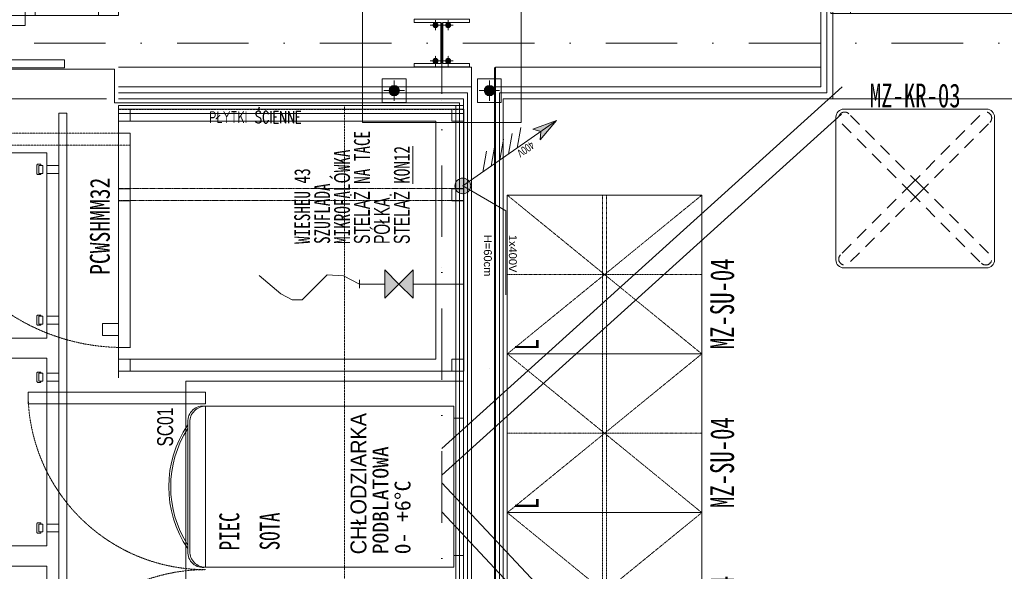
# Model space of a CAD drawing. Header units: centimetres. Extents: x -9388 to 91680, y -1419244 to 50347.
# Tile 91 of 183: x 40910 to 43391, y -703004 to -701614. Entities that reach past the tile are written whole.
import ezdxf
from ezdxf.enums import TextEntityAlignment as Align

# ---------------------------------------------------------------- set-up
doc = ezdxf.new("R2010")
doc.units = ezdxf.units.CM
for name, pattern in [('CENTER', [2, 1.25, -0.25, 0.25, -0.25]), ('DASHED', [0.75, 0.5, -0.25]), ('DASHED2', [0.375, 0.25, -0.125]), ('DGN Style 2', [53.396408, 32.037845, -21.358563]), ('HIDDEN2', [0.1875, 0.125, -0.0625]), ('Kropki i Kreski', [360, 180, -90, 0, -90])]:
    doc.linetypes.add(name, pattern=pattern)
for name, color, linetype in [('! Strefy Powierzchnie', 7, 'Continuous'), ('Okna ArchiCADa', 7, 'Continuous'), ('Osie', 7, 'Continuous'), ('Wnętrze - umeblowanie', 7, 'Continuous')]:
    doc.layers.add(name, color=color, linetype=linetype)
doc.layers.add('! słupy stalowe_Nr_pióra__232', color=7, linetype='Continuous', lineweight=13, true_color=0x24a2ff)
for name, color, linetype, lineweight in [('! słupy stalowe_Nr_pióra__7', 7, 'Continuous', 13), ('Kształty_Nr_pióra__101', 7, 'Continuous', 5), ('MEBLE PKN_Nr_pióra__101', 7, 'Continuous', 5), ('Okna ArchiCADa_Nr_pióra__23', 7, 'Continuous', 15), ('Okna ArchiCADa_Nr_pióra__3', 7, 'Continuous', 13), ('Okna ArchiCADa_Nr_pióra__41', 7, 'Continuous', 15), ('Okna ArchiCADa_Nr_pióra__43', 7, 'Continuous', 13), ('Osie_Nr_pióra__1', 7, 'Continuous', 13), ('Osie_Nr_pióra__4', 7, 'Continuous', 13), ('Q_podkład', 8, 'Continuous', 9), ('Strefy_Nr_pióra__1', 7, 'Continuous', 13), ('Strefy_Nr_pióra__101', 7, 'Continuous', 5), ('Strefy_Nr_pióra__150', 7, 'Continuous', 25), ('Strefy_Nr_pióra__92', 7, 'Continuous', 13), ('Wnętrze - umeblowanie_Nr_pióra__1', 7, 'Continuous', 13), ('Wnętrze - umeblowanie_Nr_pióra__101', 7, 'Continuous', 5), ('Wnętrze - umeblowanie_Nr_pióra__161', 7, 'Continuous', 5), ('Wnętrze - umeblowanie_Nr_pióra__7', 7, 'Continuous', 13), ('Ściany wewnętrzne_Nr_pióra__1', 7, 'Continuous', 13), ('Ściany wewnętrzne_Nr_pióra__41', 7, 'Continuous', 15), ('Ściany zewnętrzne_Nr_pióra__1', 7, 'Continuous', 13), ('Ściany zewnętrzne_Nr_pióra__41', 7, 'Continuous', 15)]:
    doc.layers.add(name, color=color, linetype=linetype, lineweight=lineweight)
doc.layers.add('Q_uwagi', color=7, linetype='Continuous', lineweight=30, true_color=0xff0101, plot=False)
doc.styles.add('GENERATED_STYLE_2', font='arial.ttf')
doc.styles.add('GENERATED_STYLE_3', font='calibri.ttf')
doc.styles.get("Standard").update_dxf_attribs({"font": 'arial.ttf'})
doc.linetypes.add('Zygzak MAŁY', pattern='A,0,[1,PAB.01_RZUT PRZYZIEMIA1.Shx,S=0.873016,R=0,X=0,Y=-0.0275],-110,0', length=110)

# ---------------------------------------------------------------- blocks, each defined once
blk = doc.blocks.new('Standardowy znacznik siatki_2')
at = {"layer": 'Osie_Nr_pióra__4', "linetype": 'Kropki i Kreski'}
blk.add_line((1000, 0), (17990.8, 0), dxfattribs=at)
at = {"layer": 'Osie_Nr_pióra__1', "style": 'GENERATED_STYLE_3'}
for tag, p in [('AC_MarkerText_1_0', (-125, 5.7)), ('AC_MarkerText_1_1', (19115.8, 5.7))]:
    blk.add_attdef(tag, text='', height=100, rotation=360, dxfattribs=at).set_placement(p, align=Align.MIDDLE_CENTER)
blk = doc.blocks.new('Standardowy znacznik siatki_6')
at = {"layer": 'Osie_Nr_pióra__4', "linetype": 'Kropki i Kreski'}
blk.add_line((1000, 0), (12138.2, 0), dxfattribs=at)
at = {"layer": 'Osie_Nr_pióra__1', "style": 'GENERATED_STYLE_3'}
for tag, p in [('AC_MarkerText_1_0', (-125, 4.9)), ('AC_MarkerText_1_1', (13263.2, 4.9))]:
    blk.add_attdef(tag, text='', height=100, rotation=270, dxfattribs=at).set_placement(p, align=Align.MIDDLE_CENTER)
blk = doc.blocks.new('Szafki 19')
at = {"layer": 'Wnętrze - umeblowanie_Nr_pióra__101', "color": 8, "linetype": 'Continuous'}
for p, q in [((400, 490), (0, 490)), ((0, 490), (0, 0)), ((400, 0), (400, 490)), ((800, 490), (400, 490)), ((400, 490), (400, 0)), ((800, 0), (800, 490)), ((1200, 490), (800, 490)), ((800, 490), (800, 0)), ((1200, 0), (1200, 490)), ((0, 0), (400, 0)), ((400, 0), (800, 0)), ((800, 0), (1200, 0))]:
    blk.add_line(p, q, dxfattribs=at)
blk = doc.blocks.new('Okno potrójne 19')
at = {"layer": 'Okna ArchiCADa_Nr_pióra__23', "color": 8, "linetype": 'Continuous'}
for p, q in [((-315.5, 25), (-265.5, 25)), ((-315.5, -25), (-315.5, 25)), ((-265.5, 25), (-265.5, -25)), ((-265.5, 25), (265.5, 25)), ((265.5, -25), (265.5, 25)), ((265.5, 25), (315.5, 25)), ((315.5, 25), (315.5, -25)), ((-550, 0), (-500, 0)), ((-500, 0), (-500, -50)), ((-340.5, -50), (-340.5, 0)), ((-340.5, 0), (-315.5, 0)), ((-315.5, 0), (-315.5, -25)), ((-265.5, 0), (265.5, 0)), ((315.5, -25), (315.5, 0)), ((315.5, 0), (340.5, 0)), ((340.5, 0), (340.5, -50)), ((500, -50), (500, 0)), ((500, 0), (550, 0)), ((-315.5, -25), (-290.5, -25)), ((-265.5, -25), (-315.5, -25)), ((-290.5, -25), (-290.5, -50)), ((265.5, -25), (-265.5, -25)), ((315.5, -25), (265.5, -25)), ((290.5, -50), (290.5, -25)), ((290.5, -25), (315.5, -25)), ((-500, -50), (-550, -50)), ((-315.5, -50), (-340.5, -50)), ((-290.5, -50), (-315.5, -50)), ((315.5, -50), (290.5, -50)), ((340.5, -50), (315.5, -50)), ((550, -50), (500, -50))]:
    blk.add_line(p, q, dxfattribs=at)
at = {"layer": 'Okna ArchiCADa_Nr_pióra__3', "color": 8, "linetype": 'Continuous'}
for p, q in [((-520, 210), (520, 210)), ((-265.5, 25), (265.5, 25)), ((-500, 0), (-340.5, 0)), ((340.5, 0), (500, 0)), ((-500, -25), (-340.5, -25)), ((340.5, -25), (500, -25)), ((-340.5, -50), (-500, -50)), ((290.5, -50), (-290.5, -50)), ((500, -50), (340.5, -50)), ((-550, -110), (550, -110))]:
    blk.add_line(p, q, dxfattribs=at)
at = {"layer": 'Okna ArchiCADa_Nr_pióra__41', "color": 8, "linetype": 'Continuous'}
for p, q in [((-550, -50), (-550, 0)), ((550, -50), (550, 0))]:
    blk.add_line(p, q, dxfattribs=at)
blk = doc.blocks.new('Witryna sklepowa 19_2')
at = {"layer": 'Okna ArchiCADa_Nr_pióra__3', "color": 8, "linetype": 'Continuous'}
for p, q in [((-550, 60), (550, 60)), ((-550, 0), (550, 0)), ((-550, 0), (-550, -50)), ((-500, 0), (-550, 0)), ((-500, -50), (-500, 0)), ((500, 0), (500, -50)), ((550, 0), (500, 0)), ((550, -50), (550, 0)), ((-550, -50), (550, -50)), ((-550, -50), (-500, -50)), ((500, -50), (550, -50)), ((-520, -260), (520, -260))]:
    blk.add_line(p, q, dxfattribs=at)
at = {"layer": 'Okna ArchiCADa_Nr_pióra__41', "color": 8, "linetype": 'Continuous'}
for p, q in [((-550, 0), (-550, -50)), ((550, 0), (550, -50))]:
    blk.add_line(p, q, dxfattribs=at)
at = {"layer": 'Okna ArchiCADa_Nr_pióra__43', "color": 8, "linetype": 'Continuous'}
blk.add_line((-500, -10), (500, -10), dxfattribs=at)
blk = doc.blocks.new('Okno 19_2')
at = {"layer": 'Okna ArchiCADa_Nr_pióra__23', "color": 8, "linetype": 'Continuous'}
for p, q in [((-425, 25), (-375, 25)), ((-425, -25), (-425, 25)), ((-375, 25), (-375, -25)), ((-375, 25), (375, 25)), ((375, -25), (375, 25)), ((375, 25), (425, 25)), ((425, 25), (425, -25)), ((-450, 0), (-425, 0)), ((-425, 0), (-425, -25)), ((-375, 0), (375, 0)), ((425, -25), (425, 0)), ((425, 0), (450, 0)), ((-425, -25), (-400, -25)), ((-375, -25), (-425, -25)), ((-400, -25), (-400, -50)), ((375, -25), (-375, -25)), ((425, -25), (375, -25)), ((400, -50), (400, -25)), ((400, -25), (425, -25)), ((-400, -50), (-450, -50)), ((450, -50), (400, -50))]:
    blk.add_line(p, q, dxfattribs=at)
at = {"layer": 'Okna ArchiCADa_Nr_pióra__3', "color": 8, "linetype": 'Continuous'}
for p, q in [((-420, 240), (420, 240)), ((-375, 25), (375, 25)), ((400, -50), (-400, -50)), ((-450, -80), (450, -80))]:
    blk.add_line(p, q, dxfattribs=at)
at = {"layer": 'Okna ArchiCADa_Nr_pióra__41', "color": 8, "linetype": 'Continuous'}
for p, q in [((-450, -50), (-450, 0)), ((450, -50), (450, 0))]:
    blk.add_line(p, q, dxfattribs=at)
blk = doc.blocks.new('PAB.01_RZUT PRZYZIEMIA')
at = {"layer": '! słupy stalowe_Nr_pióra__7', "linetype": 'Continuous'}
for points in [[(41964.5, -701627.3, 1), (41951.5, -701627.3, 1)], [(41964.5, -701627.3, 1), (41951.5, -701627.3, 1)], [(41996.5, -701627.3, 1), (41983.5, -701627.3, 1)], [(41996.5, -701627.3, 1), (41983.5, -701627.3, 1)], [(41964.5, -701717.3, 1), (41951.5, -701717.3, 1)], [(41964.5, -701717.3, 1), (41951.5, -701717.3, 1)], [(41996.5, -701717.3, 1), (41983.5, -701717.3, 1)], [(41996.5, -701717.3, 1), (41983.5, -701717.3, 1)], [(41867, -701792.3, 1), (41841, -701792.3, 1)], [(41867, -701792.3, 1), (41841, -701792.3, 1)], [(42107, -701792.3, 1), (42081, -701792.3, 1)], [(42107, -701792.3, 1), (42081, -701792.3, 1)]]:
    blk.add_hatch(color=8, dxfattribs=at).paths.add_polyline_path(points)
at = {"layer": 'Strefy_Nr_pióra__1', "linetype": 'Continuous'}
for points in [[(42203.3, -701889.7), (42223.3, -701895.4), (42263.3, -701867.5)], [(42203.3, -701889.7), (42223.3, -701895.4), (42263.3, -701867.5)], [(42263.3, -701867.5), (42223.3, -701895.4), (42221.8, -701916.2)], [(42263.3, -701867.5), (42223.3, -701895.4), (42221.8, -701916.2)], [(42046.5, -702035.9, 1), (42007.5, -702029, 1)], [(42046.5, -702035.9, 1), (42007.5, -702029, 1)]]:
    blk.add_hatch(color=8, dxfattribs=at).paths.add_polyline_path(points)
at = {"layer": 'Strefy_Nr_pióra__92', "linetype": 'Continuous'}
for points in [[(41830.6, -702244.1), (41830.6, -702315.3), (41866.1, -702279.7)], [(41830.6, -702244.1), (41830.6, -702315.3), (41866.1, -702279.7)], [(41866.1, -702279.7), (41901.7, -702315.3), (41901.7, -702244.1)], [(41866.1, -702279.7), (41901.7, -702315.3), (41901.7, -702244.1)]]:
    blk.add_hatch(color=8, dxfattribs=at).paths.add_polyline_path(points)
at = {"layer": '! Strefy Powierzchnie', "color": 8, "linetype": 'Continuous', "lineweight": 0, "flags": 128}
for points in [[(35639, -701738.6), (35639, -707859.3), (41389, -707859.3), (41389, -708139.3), (42019, -708139.3), (42019, -701822.8), (41149, -701822.8), (41149, -701738.6)], [(42129, -701812.8), (42129, -704504.2), (45584, -704504.2), (45584, -701812.8)]]:
    blk.add_lwpolyline(points, close=True, dxfattribs=at)
at = {"layer": '! słupy stalowe_Nr_pióra__232', "color": 8, "linetype": 'Continuous'}
for p, q in [((41774, -701472.3), (41774, -701872.3)), ((42174, -701872.3), (42174, -701472.3)), ((41395.2, -701672.3), (41395.3, -701672.3)), ((41828, -701672.3), (41828.1, -701672.3)), ((41828, -701672.3), (41828.1, -701672.3)), ((41824, -701762.3), (41824, -701822.3)), ((41884, -701762.3), (41824, -701762.3)), ((41884, -701822.3), (41884, -701762.3)), ((42124, -701762.3), (42064, -701762.3)), ((42064, -701762.3), (42064, -701822.3)), ((42124, -701822.3), (42124, -701762.3)), ((41828, -701792.3), (41828.1, -701792.3)), ((41828, -701792.3), (41828.1, -701792.3)), ((41842.9, -701787.2), (41842, -701791.8)), ((41842, -701787.3), (41842, -701792)), ((41842.9, -701796.4), (41842, -701791.8)), ((41842, -701791.8), (41842.9, -701796.4)), ((41842, -701792), (41842.9, -701796.6)), ((41845.5, -701783.3), (41842.9, -701787.2)), ((41842.9, -701796.4), (41845.5, -701800.3)), ((41842.9, -701796.6), (41845.5, -701800.5)), ((41849.4, -701780.7), (41845.5, -701783.3)), ((41854, -701779.8), (41849.4, -701780.7)), ((41858.6, -701780.7), (41854, -701779.8)), ((41862.5, -701783.3), (41858.6, -701780.7)), ((41865.1, -701787.2), (41862.5, -701783.3)), ((41862.5, -701800.3), (41865.1, -701796.4)), ((41862.5, -701800.5), (41865.1, -701796.6)), ((41866, -701791.8), (41865.1, -701787.2)), ((41865.1, -701796.4), (41866, -701791.8)), ((41865.1, -701796.6), (41866, -701792)), ((41866, -701792), (41866, -701787.3)), ((42082.9, -701787.2), (42082, -701791.8)), ((42082, -701787.3), (42082, -701792)), ((42082, -701791.8), (42082.9, -701796.4)), ((42082.9, -701796.4), (42082, -701791.8)), ((42082, -701792), (42082.9, -701796.6)), ((42085.5, -701783.3), (42082.9, -701787.2)), ((42082.9, -701796.4), (42085.5, -701800.3)), ((42085.5, -701800.3), (42082.9, -701796.4)), ((42082.9, -701796.6), (42085.5, -701800.5)), ((42089.4, -701780.7), (42085.5, -701783.3)), ((42094, -701779.8), (42089.4, -701780.7)), ((42098.6, -701780.7), (42094, -701779.8)), ((42102.5, -701783.3), (42098.6, -701780.7)), ((42105.1, -701787.2), (42102.5, -701783.3)), ((42102.5, -701800.3), (42105.1, -701796.4)), ((42102.5, -701800.5), (42105.1, -701796.6)), ((42106, -701791.8), (42105.1, -701787.2)), ((42105.1, -701796.4), (42106, -701791.8)), ((42105.1, -701796.6), (42106, -701792)), ((42106, -701792), (42106, -701787.3)), ((41845.5, -701800.3), (41849.4, -701802.9)), ((41845.5, -701800.5), (41849.4, -701803.1)), ((41849.4, -701802.9), (41854, -701803.8)), ((41849.4, -701803.1), (41854, -701804)), ((41854, -701803.8), (41858.6, -701802.9)), ((41854, -701804), (41858.6, -701803.1)), ((41854, -701818.3), (41854.1, -701818.3)), ((41854, -701818.3), (41854.1, -701818.3)), ((41858.6, -701802.9), (41862.5, -701800.3)), ((41858.6, -701803.1), (41862.5, -701800.5)), ((41974, -701818.3), (41974.1, -701818.3)), ((41974, -701818.3), (41974.1, -701818.3)), ((42085.5, -701800.3), (42089.4, -701802.9)), ((42085.5, -701800.5), (42089.4, -701803.1)), ((42089.4, -701802.9), (42094, -701803.8)), ((42089.4, -701803.1), (42094, -701804)), ((42094, -701803.8), (42098.6, -701802.9)), ((42094, -701804), (42098.6, -701803.1)), ((42094, -701818.3), (42094.1, -701818.3)), ((42094, -701818.3), (42094.1, -701818.3)), ((42098.6, -701802.9), (42102.5, -701800.3)), ((42098.6, -701803.1), (42102.5, -701800.5)), ((41824, -701822.3), (41884, -701822.3)), ((42064, -701822.3), (42124, -701822.3)), ((41774, -701872.3), (42174, -701872.3)), ((41974, -702238.9), (41974.1, -702238.9)), ((42094, -702238.9), (42094.1, -702238.9)), ((42094, -702491.9), (42094.1, -702491.9))]:
    blk.add_line(p, q, dxfattribs=at)
at = {"layer": '! słupy stalowe_Nr_pióra__232', "color": 8, "linetype": 'CENTER'}
for p, q in [((41958, -701640.3), (41958, -701614.3)), ((41990, -701640.3), (41990, -701614.3)), ((41945, -701627.3), (41971, -701627.3)), ((41977, -701627.3), (42003, -701627.3)), ((41945, -701717.3), (41971, -701717.3)), ((41958, -701730.3), (41958, -701704.3)), ((41977, -701717.3), (42003, -701717.3)), ((41990, -701730.3), (41990, -701704.3)), ((41854, -701818.3), (41854, -701766.3)), ((42094, -701818.3), (42094, -701766.3)), ((41828, -701792.3), (41880, -701792.3)), ((42068, -701792.3), (42120, -701792.3))]:
    blk.add_line(p, q, dxfattribs=at)
at = {"layer": '! słupy stalowe_Nr_pióra__232', "color": 8, "linetype": 'Continuous', "flags": 128}
blk.add_lwpolyline([(42044, -701732.3), (41904, -701732.3), (41904, -701723.8), (41971.3, -701723.8), (41971.3, -701620.8), (41904, -701620.8), (41904, -701612.3), (42044, -701612.3), (42044, -701620.8), (41976.8, -701620.8), (41976.8, -701723.8), (42044, -701723.8)], close=True, dxfattribs=at)
at = {"layer": '! słupy stalowe_Nr_pióra__232', "color": 8, "linetype": 'Continuous'}
for centre, radius in [((41958, -701627.3), 6.5), ((41990, -701627.3), 6.5), ((41958, -701717.3), 6.5), ((41990, -701717.3), 6.5), ((41854, -701792.3), 13), ((42094, -701792.3), 13)]:
    blk.add_circle(centre, radius, dxfattribs=at)
at = {"layer": 'Kształty_Nr_pióra__101', "color": 8, "linetype": 'HIDDEN2'}
for p, q in [((42139.1, -702455.7), (42629.1, -702055.7)), ((42629.1, -702455.7), (42139.1, -702055.7)), ((42379.1, -702055.7), (42379.1, -703255.7)), ((42389.1, -702055.7), (42389.1, -703255.7)), ((42629.3, -702255.7), (42138.8, -702255.7)), ((42629.1, -702855.7), (42139.1, -702455.7)), ((42139.1, -702855.7), (42629.1, -702455.7)), ((42629.3, -702655.7), (42138.8, -702655.7)), ((42139.1, -703255.7), (42629.1, -702855.7)), ((42629.1, -703255.7), (42139.1, -702855.7))]:
    blk.add_line(p, q, dxfattribs=at)
at = {"layer": 'MEBLE PKN_Nr_pióra__101', "color": 8, "linetype": 'Continuous'}
for p, q in [((42009, -701829.7), (42008.5, -701829.7)), ((42009, -701829.7), (42008.5, -701829.7)), ((41159, -701849.7), (41158.5, -701849.7)), ((41159, -701849.7), (41158.5, -701849.7)), ((42027, -702032.4), (42263.3, -701867.5)), ((42027, -702032.4), (42263.3, -701867.5)), ((42029, -701849.7), (42028.5, -701849.7)), ((42029, -701849.7), (42028.5, -701849.7)), ((42263.3, -701867.5), (42203.3, -701889.7)), ((42263.3, -701867.5), (42203.3, -701889.7)), ((42263.3, -701867.5), (42221.8, -701916.2)), ((42263.3, -701867.5), (42221.8, -701916.2)), ((42172.9, -701884.9), (42163.6, -701937.1)), ((42172.9, -701884.9), (42163.6, -701937.1)), ((42203.3, -701889.7), (42223.3, -701895.4)), ((42203.3, -701889.7), (42223.3, -701895.4)), ((42221.8, -701916.2), (42223.3, -701895.4)), ((42221.8, -701916.2), (42223.3, -701895.4)), ((42129.7, -701915), (42120.4, -701967.2)), ((42129.7, -701915), (42120.4, -701967.2)), ((42151.3, -701899.9), (42142, -701952.2)), ((42151.3, -701899.9), (42142, -701952.2)), ((42086.4, -701945.2), (42077.1, -701997.4)), ((42086.4, -701945.2), (42077.1, -701997.4)), ((42108, -701930.1), (42098.8, -701982.3)), ((42108, -701930.1), (42098.8, -701982.3)), ((41159, -701962.4), (41158.5, -701962.4)), ((41159, -701962.4), (41158.5, -701962.4)), ((41159, -702109.5), (41159, -701973.5)), ((41159, -702109.5), (41159, -701973.5)), ((41159.2, -702224.9), (41158.7, -702224.9)), ((41159.2, -702224.9), (41158.7, -702224.9)), ((41830.6, -702244.1), (41830.6, -702315.3)), ((41830.6, -702244.1), (41866.1, -702279.7)), ((41830.6, -702244.1), (41830.6, -702315.3)), ((41830.6, -702244.1), (41866.1, -702279.7)), ((41901.7, -702244.1), (41866.1, -702279.7)), ((41901.7, -702244.1), (41866.1, -702279.7)), ((41901.7, -702244.1), (41901.7, -702315.3)), ((41901.7, -702244.1), (41901.7, -702315.3)), ((41766.7, -702269.1), (41766.7, -702290.2)), ((41766.7, -702269.1), (41766.7, -702290.2)), ((41766.7, -702279.7), (41830.6, -702279.7)), ((41766.7, -702279.7), (41830.6, -702279.7)), ((41830.6, -702315.3), (41866.1, -702279.7)), ((41830.6, -702315.3), (41866.1, -702279.7)), ((41901.7, -702315.3), (41866.1, -702279.7)), ((41901.7, -702315.3), (41866.1, -702279.7)), ((41901.7, -702279.7), (42029.5, -702279.7)), ((41901.7, -702279.7), (42029.5, -702279.7)), ((41159.2, -702516.4), (41159.2, -702380.4)), ((41159.2, -702516.4), (41159.2, -702380.4)), ((41159.2, -702448.4), (41158.7, -702448.4)), ((41159.2, -702448.4), (41158.7, -702448.4))]:
    blk.add_line(p, q, dxfattribs=at)
at = {"layer": 'MEBLE PKN_Nr_pióra__101', "color": 8, "linetype": 'Continuous', "flags": 128}
for points in [[(41023, -701714.5), (40181.7, -701714.5)], [(41023, -701714.5), (40181.7, -701714.5)], [(41159.2, -701839.3), (41159.2, -701869.3), (41189.2, -701869.3), (41189.2, -701839.3)], [(41159.2, -701839.3), (41159.2, -701869.3), (41189.2, -701869.3), (41189.2, -701839.3)], [(42029.2, -701839.3), (42029.2, -701869.3), (41999.2, -701869.3), (41999.2, -701839.3)], [(42029.2, -701839.3), (42029.2, -701869.3), (41999.2, -701869.3), (41999.2, -701839.3)], [(42029.2, -701839.3), (42029.2, -701869.3), (41999.2, -701869.3), (41999.2, -701839.3)], [(42029.2, -701839.3), (42029.2, -701869.3), (41999.2, -701869.3), (41999.2, -701839.3)], [(40959, -701980.7), (40959, -702000.7)], [(40969, -701980.7), (40959, -701980.7)], [(40969, -701980.7), (40959, -701980.7)], [(40959, -701980.7), (40959, -702000.7)], [(40969, -701980.7), (40969, -702000.7)], [(40969, -701980.7), (40969, -702000.7)], [(40969, -702000.7), (40959, -702000.7)], [(40969, -702000.7), (40959, -702000.7)], [(42027, -702032.4), (42135.3, -702095), (42135.3, -702306.6)], [(42027, -702032.4), (42135.3, -702095), (42135.3, -702306.6)], [(41766.7, -702279.7), (41726, -702258.9), (41685.5, -702256.2), (41622.4, -702319.4), (41596.6, -702319.7), (41568.1, -702304.4), (41513.9, -702258.2)], [(41766.7, -702279.7), (41726, -702258.9), (41685.5, -702256.2), (41622.4, -702319.4), (41596.6, -702319.7), (41568.1, -702304.4), (41513.9, -702258.2)], [(40969, -702360.7), (40959, -702360.7)], [(40959, -702380.7), (40959, -702360.7)], [(40969, -702360.7), (40959, -702360.7)], [(40959, -702380.7), (40959, -702360.7)], [(40969, -702380.7), (40969, -702360.7)], [(40969, -702380.7), (40969, -702360.7)], [(40969, -702380.7), (40959, -702380.7)], [(40969, -702380.7), (40959, -702380.7)], [(41159.2, -702499.3), (41159.2, -702469.3), (41189.2, -702469.3), (41189.2, -702499.3)], [(41159.2, -702499.3), (41159.2, -702469.3), (41189.2, -702469.3), (41189.2, -702499.3)], [(42029.2, -702499.3), (42029.2, -702469.3), (41999.2, -702469.3), (41999.2, -702499.3)], [(42029.2, -702499.3), (42029.2, -702469.3), (41999.2, -702469.3), (41999.2, -702499.3)], [(40959, -702504.5), (40959, -702524.5)], [(40969, -702504.5), (40959, -702504.5)], [(40969, -702504.5), (40959, -702504.5)], [(40959, -702504.5), (40959, -702524.5)], [(40969, -702504.5), (40969, -702524.5)], [(40969, -702504.5), (40969, -702524.5)], [(40969, -702524.5), (40959, -702524.5)], [(40969, -702524.5), (40959, -702524.5)], [(42029, -702605.5), (42029, -702975.5)], [(42029, -702605.5), (42029, -702975.5)], [(40959, -702904.5), (40959, -702884.5)], [(40969, -702884.5), (40959, -702884.5)], [(40969, -702884.5), (40959, -702884.5)], [(40959, -702904.5), (40959, -702884.5)], [(40969, -702904.5), (40969, -702884.5)], [(40969, -702904.5), (40969, -702884.5)], [(40969, -702904.5), (40959, -702904.5)], [(40969, -702904.5), (40959, -702904.5)]]:
    blk.add_lwpolyline(points, dxfattribs=at)
for points in [[(41023, -701734.5), (40181.7, -701734.5), (40181.7, -701714.5), (41023, -701714.5)], [(41023, -701734.5), (40181.7, -701734.5), (40181.7, -701714.5), (41023, -701714.5)], [(42029, -701829.7), (41159, -701829.7), (41159, -701849.7), (42029, -701849.7)], [(42029, -701829.7), (41159, -701829.7), (41159, -701849.7), (42029, -701849.7)], [(41159.2, -701839.3), (41159.2, -702499.3), (42029.2, -702499.3), (42029.2, -701839.3)], [(41159.2, -701839.3), (41159.2, -702499.3), (42029.2, -702499.3), (42029.2, -701839.3)], [(42029, -705169.7), (42029, -701829.7), (42009, -701829.7), (42009, -705169.7)], [(42029, -705169.7), (42029, -701829.7), (42009, -701829.7), (42009, -705169.7)], [(41029, -704610.8), (41029, -701849.2), (41009, -701849.2), (41009, -704610.8)], [(41029, -704610.8), (41029, -701849.2), (41009, -701849.2), (41009, -704610.8)], [(41159.2, -701869.3), (41159.2, -702469.3), (41958.6, -702469.3), (41958.6, -701869.3)], [(41159.2, -701869.3), (41159.2, -702469.3), (41958.6, -702469.3), (41958.6, -701869.3)], [(41159.2, -701899.3), (41159.2, -702439.3), (41189.2, -702439.3), (41189.2, -701899.3)], [(41159.2, -701899.3), (41159.2, -702439.3), (41189.2, -702439.3), (41189.2, -701899.3)], [(40979, -701949.2), (40979, -702415.8), (40298.8, -702415.8), (40298.8, -701949.2)], [(40979, -701949.2), (40979, -702415.8), (40298.8, -702415.8), (40298.8, -701949.2)], [(40979, -702000.7), (40979, -701980.7), (41009, -701980.7), (41009, -702000.7)], [(40979, -702000.7), (40979, -701980.7), (41009, -701980.7), (41009, -702000.7)], [(41159.2, -702069.7), (41159.2, -702039.7), (41189.2, -702039.7), (41189.2, -702069.7)], [(41159.2, -702069.7), (41159.2, -702039.7), (41189.2, -702039.7), (41189.2, -702069.7)], [(42029.2, -702069.2), (42029.2, -702039.2), (41999.2, -702039.2), (41999.2, -702069.2)], [(42029.2, -702069.2), (42029.2, -702039.2), (41999.2, -702039.2), (41999.2, -702069.2)], [(42029.2, -702069.7), (42029.2, -702039.7), (41999.2, -702039.7), (41999.2, -702069.7)], [(42029.2, -702069.7), (42029.2, -702039.7), (41999.2, -702039.7), (41999.2, -702069.7)], [(40979, -702380.7), (40979, -702360.7), (41009, -702360.7), (41009, -702380.7)], [(40979, -702380.7), (40979, -702360.7), (41009, -702360.7), (41009, -702380.7)], [(41159.2, -702409.3), (41159.2, -702379.3), (41119.2, -702379.3), (41119.2, -702409.3)], [(41159.2, -702409.3), (41159.2, -702379.3), (41119.2, -702379.3), (41119.2, -702409.3)], [(40979, -702466.7), (40979, -702939.6), (40298.8, -702939.6), (40298.8, -702466.7)], [(40979, -702466.7), (40979, -702939.6), (40298.8, -702939.6), (40298.8, -702466.7)], [(40979, -702524.5), (40979, -702504.5), (41009, -702504.5), (41009, -702524.5)], [(40979, -702524.5), (40979, -702504.5), (41009, -702504.5), (41009, -702524.5)], [(42029, -702524.4), (42029, -703474.4), (41329, -703474.4), (41329, -702524.4)], [(42029, -702524.4), (42029, -703474.4), (41329, -703474.4), (41329, -702524.4)], [(40931.5, -702581.9), (41379, -702581.9), (41379, -702551.9), (40931.5, -702551.9)], [(40931.5, -702581.9), (41379, -702581.9), (41379, -702551.9), (40931.5, -702551.9)], [(42004, -702587.5), (42004, -702993.5), (41379, -702993.5), (41379, -702587.5)], [(42004, -702587.5), (42004, -702993.5), (41379, -702993.5), (41379, -702587.5)], [(42029, -702617.5), (42029, -702963.5), (42004, -702963.5), (42004, -702617.5)], [(42029, -702617.5), (42029, -702963.5), (42004, -702963.5), (42004, -702617.5)], [(40979, -702904.5), (40979, -702884.5), (41009, -702884.5), (41009, -702904.5)], [(40979, -702904.5), (40979, -702884.5), (41009, -702884.5), (41009, -702904.5)], [(40979, -702990.4), (40979, -703463.3), (40298.8, -703463.3), (40298.8, -702990.4)], [(40979, -702990.4), (40979, -703463.3), (40298.8, -703463.3), (40298.8, -702990.4)]]:
    blk.add_lwpolyline(points, close=True, dxfattribs=at)
at = {"layer": 'MEBLE PKN_Nr_pióra__101', "color": 8, "linetype": 'DASHED', "flags": 128}
for points in [[(42029, -701839.7), (41159, -701839.7)], [(42029, -701839.7), (41159, -701839.7)], [(42019, -705169.7), (42019, -701829.7)], [(42019, -705169.7), (42019, -701829.7)]]:
    blk.add_lwpolyline(points, dxfattribs=at)
for points in [[(42029, -701829.7), (42029, -705169.7), (41729, -705169.7), (41729, -701829.7)], [(42029, -701829.7), (42029, -705169.7), (41729, -705169.7), (41729, -701829.7)], [(40649.2, -701899.3), (41189.2, -701899.3), (41189.2, -701929.3), (40649.2, -701929.3)], [(40649.2, -701899.3), (41189.2, -701899.3), (41189.2, -701929.3), (40649.2, -701929.3)]]:
    blk.add_lwpolyline(points, close=True, dxfattribs=at)
at = {"layer": 'MEBLE PKN_Nr_pióra__101', "color": 8, "linetype": 'Continuous', "flags": 128}
for points in [[(40964, -702000.7), (40964, -702001.7, -0.414214), (40962, -702003.7), (40956, -702003.7, -0.414214), (40954, -702001.7), (40954, -701979.7, -0.414214), (40956, -701977.7), (40962, -701977.7, -0.414214), (40964, -701979.7), (40964, -701980.7)], [(40964, -702000.7), (40964, -702001.7, -0.414214), (40962, -702003.7), (40956, -702003.7, -0.414214), (40954, -702001.7), (40954, -701979.7, -0.414214), (40956, -701977.7), (40962, -701977.7, -0.414214), (40964, -701979.7), (40964, -701980.7)], [(40964, -702360.7), (40964, -702359.7, 0.414214), (40962, -702357.7), (40956, -702357.7, 0.414214), (40954, -702359.7), (40954, -702381.7, 0.414214), (40956, -702383.7), (40962, -702383.7, 0.414214), (40964, -702381.7), (40964, -702380.7)], [(40964, -702360.7), (40964, -702359.7, 0.414214), (40962, -702357.7), (40956, -702357.7, 0.414214), (40954, -702359.7), (40954, -702381.7, 0.414214), (40956, -702383.7), (40962, -702383.7, 0.414214), (40964, -702381.7), (40964, -702380.7)], [(40964, -702524.5), (40964, -702525.5, -0.414214), (40962, -702527.5), (40956, -702527.5, -0.414214), (40954, -702525.5), (40954, -702503.5, -0.414214), (40956, -702501.5), (40962, -702501.5, -0.414214), (40964, -702503.5), (40964, -702504.5)], [(40964, -702524.5), (40964, -702525.5, -0.414214), (40962, -702527.5), (40956, -702527.5, -0.414214), (40954, -702525.5), (40954, -702503.5, -0.414214), (40956, -702501.5), (40962, -702501.5, -0.414214), (40964, -702503.5), (40964, -702504.5)], [(41379, -702587.5, 0.476761), (41334, -702627.5), (41334, -702953.5, 0.476761), (41379, -702993.5)], [(41379, -702587.5, 0.476761), (41334, -702627.5), (41334, -702953.5, 0.476761), (41379, -702993.5)], [(41379, -702587.5, 0.414214), (41339, -702627.5), (41339, -702953.5, 0.414214), (41379, -702993.5)], [(41379, -702587.5, 0.414214), (41339, -702627.5), (41339, -702953.5, 0.414214), (41379, -702993.5)], [(40964, -702884.5), (40964, -702883.5, 0.414214), (40962, -702881.5), (40956, -702881.5, 0.414214), (40954, -702883.5), (40954, -702905.5, 0.414214), (40956, -702907.5), (40962, -702907.5, 0.414214), (40964, -702905.5), (40964, -702904.5)], [(40964, -702884.5), (40964, -702883.5, 0.414214), (40962, -702881.5), (40956, -702881.5, 0.414214), (40954, -702883.5), (40954, -702905.5, 0.414214), (40956, -702907.5), (40962, -702907.5, 0.414214), (40964, -702905.5), (40964, -702904.5)]]:
    blk.add_lwpolyline(points, format="xyb", dxfattribs=at)
at = {"layer": 'MEBLE PKN_Nr_pióra__101', "color": 8, "linetype": 'DASHED2', "flags": 128}
blk.add_lwpolyline([(42029.2, -702039.2), (42029.2, -702069.2), (41159.2, -702069.2), (41159.2, -702039.2)], close=True, dxfattribs=at)
blk.add_lwpolyline([(42029.2, -702039.2), (42029.2, -702069.2), (41159.2, -702069.2), (41159.2, -702039.2)], close=True, dxfattribs=at)
at = {"layer": 'MEBLE PKN_Nr_pióra__101', "color": 8, "linetype": 'Continuous'}
blk.add_circle((42027, -702032.4), 19.8, dxfattribs=at)
blk.add_circle((42027, -702032.4), 19.8, dxfattribs=at)
at = {"layer": 'MEBLE PKN_Nr_pióra__101', "color": 8, "linetype": 'DASHED'}
for centre, radius, start, end in [((41170.4, -701918.2), 521.3, 177.9254, 272.0746), ((41170.4, -701918.2), 521.3, 177.9254, 272.0746), ((41379, -702551.9), 447.5, 180, 270), ((41379, -702551.9), 447.5, 180, 270), ((41379, -703446.9), 447.5, 90, 180), ((41379, -703446.9), 447.5, 90, 180)]:
    blk.add_arc(centre, radius, start, end, dxfattribs=at)
at = {"layer": 'MEBLE PKN_Nr_pióra__101', "color": 8, "linetype": 'Continuous'}
for radius, start, end in [(277.2, 145.7723, 214.2277), (277.2, 145.7723, 214.2277), (272.2, 147.3519, 212.6481), (272.2, 147.3519, 212.6481)]:
    blk.add_arc((41563.1, -702790.5), radius, start, end, dxfattribs=at)
at = {"layer": 'Wnętrze - umeblowanie_Nr_pióra__1', "color": 8, "linetype": 'Zygzak MAŁY'}
blk.add_line((42106.5, -701734), (42106.5, -706332.3), dxfattribs=at)
at = {"layer": 'Wnętrze - umeblowanie_Nr_pióra__161', "color": 8, "linetype": 'Continuous'}
for p, q in [((42986.9, -701839), (43346.9, -701839)), ((42966.9, -702219), (42966.9, -701859)), ((43366.9, -701859), (43366.9, -702219)), ((43346.9, -702239), (42986.9, -702239))]:
    blk.add_line(p, q, dxfattribs=at)
at = {"layer": 'Wnętrze - umeblowanie_Nr_pióra__161', "color": 8, "linetype": 'DGN Style 2'}
for p, q in [((43177.5, -702028.4), (42999.7, -701850.6)), ((43156.3, -702028.4), (43334, -701850.6)), ((43156.3, -702049.6), (42978.5, -701871.9)), ((43177.5, -702049.6), (43355.2, -701871.9)), ((43156.3, -702028.4), (42978.5, -702206.1)), ((43177.5, -702028.4), (43355.2, -702206.1)), ((43177.5, -702049.6), (42999.7, -702227.4)), ((43156.3, -702049.6), (43334, -702227.4))]:
    blk.add_line(p, q, dxfattribs=at)
at = {"layer": 'Wnętrze - umeblowanie_Nr_pióra__161', "color": 8, "linetype": 'Continuous'}
for centre, start, end in [((42986.9, -701859), 90, 180), ((43346.9, -701859), 360, 90), ((42986.9, -702219), 180, 270), ((43346.9, -702219), 270, 360)]:
    blk.add_arc(centre, 20, start, end, dxfattribs=at)
at = {"layer": 'Wnętrze - umeblowanie_Nr_pióra__161', "color": 8, "linetype": 'DGN Style 2'}
for centre, start, end in [((42989.1, -701861.3), 45, 225), ((43344.6, -701861.3), 315, 135), ((42989.1, -702216.7), 135, 315), ((43344.6, -702216.7), 225, 45)]:
    blk.add_arc(centre, 15, start, end, dxfattribs=at)
at = {"layer": 'Ściany wewnętrzne_Nr_pióra__1', "color": 8, "linetype": 'Continuous'}
for p, q in [((42039, -701812.8), (42039, -706332.3)), ((42119, -704514.2), (42119, -701812.8))]:
    blk.add_line(p, q, dxfattribs=at)
at = {"layer": 'Ściany wewnętrzne_Nr_pióra__1', "color": 8, "linetype": 'Continuous', "flags": 128}
for points in [[(42029, -701812.8), (42029, -706332.3)], [(42129, -704504.2), (42129, -701812.8)]]:
    blk.add_lwpolyline(points, dxfattribs=at)
at = {"layer": 'Ściany wewnętrzne_Nr_pióra__41', "color": 8, "linetype": 'Continuous'}
for p, q in [((42049, -701812.8), (42049, -704524.2)), ((42109, -704524.2), (42109, -701812.8))]:
    blk.add_line(p, q, dxfattribs=at)
at = {"layer": 'Ściany zewnętrzne_Nr_pióra__1', "color": 8, "linetype": 'Continuous'}
for p, q in [((42959, -701572.8), (42959, -701812.8)), ((42039, -701797.8), (42039, -701812.8)), ((42119, -701812.8), (42119, -701797.8)), ((42929, -701812.8), (42959, -701812.8))]:
    blk.add_line(p, q, dxfattribs=at)
at = {"layer": 'Ściany zewnętrzne_Nr_pióra__1', "color": 8, "linetype": 'Continuous', "flags": 128}
for points in [[(41159, -701812.8), (42029, -701812.8)], [(42129, -701812.8), (42929, -701812.8)]]:
    blk.add_lwpolyline(points, dxfattribs=at)
at = {"layer": 'Ściany zewnętrzne_Nr_pióra__41', "color": 8, "linetype": 'Continuous'}
for p, q in [((42929, -701782.8), (42929, -701572.8)), ((42944, -701797.8), (42944, -701572.8)), ((41159, -701732.8), (42049, -701732.8)), ((42049, -701732.8), (42049, -701782.8)), ((42109, -701782.8), (42109, -701732.8)), ((42109, -701732.8), (42929, -701732.8)), ((41159, -701782.8), (42049, -701782.8)), ((42049, -701782.8), (42049, -701797.8)), ((42109, -701797.8), (42109, -701782.8)), ((42109, -701782.8), (42929, -701782.8)), ((41159, -701797.8), (42039, -701797.8)), ((42049, -701797.8), (42049, -701812.8)), ((42109, -701812.8), (42109, -701797.8)), ((42119, -701797.8), (42929, -701797.8)), ((42929, -701797.8), (42944, -701797.8))]:
    blk.add_line(p, q, dxfattribs=at)
at = {"layer": 'Okna ArchiCADa', "color": 8, "linetype": 'Continuous', "xscale": -1, "zscale": 1000}
for name, p, rotation in [('Okno potrójne 19', (40609, -701602.8), 180.0001226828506), ('Witryna sklepowa 19_2', (40609, -701552.8), 0.0001226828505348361), ('Witryna sklepowa 19_2', (40609, -701552.8), 0.0001226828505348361)]:
    blk.add_blockref(name, p, dxfattribs=dict(at, rotation=rotation))
at = {"layer": 'Okna ArchiCADa', "color": 8, "linetype": 'Continuous', "zscale": 1000, "rotation": 180.0001226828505}
blk.add_blockref('Okno 19_2', (43379, -701572.8), dxfattribs=at)
at = {"layer": 'Osie', "color": 8, "linetype": 'Continuous', "zscale": 1000}
for name, p, rotation in [('Standardowy znacznik siatki_6', (41974, -712523.4), 89.99999713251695), ('Standardowy znacznik siatki_2', (30584.3, -701672.3), 359.999997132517)]:
    blk.add_blockref(name, p, dxfattribs=dict(at, rotation=rotation))
at = {"layer": 'Wnętrze - umeblowanie', "color": 8, "linetype": 'Continuous', "lineweight": 5, "xscale": -1, "zscale": 1000, "rotation": 89.99999713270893}
blk.add_blockref('Szafki 19', (42629.1, -702055.7), dxfattribs=at)
at = {"layer": 'Strefy_Nr_pióra__1', "color": 8, "linetype": 'Continuous', "char_height": 20, "attachment_point": 7, "style": 'GENERATED_STYLE_3'}
for s, insert, rotation in [('\\A1;{\\W0.700000x;\\fArial|b0|i0|c238|p38;400V}', (42198.2, -701918.5), 214.9198), ('\\A1;{\\fArial|b0|i0|c238|p38;H=60cm}', (42079.7, -702155.6), 270), ('\\A1;{\\fArial|b0|i0|c238|p38;1x400V}', (42142.7, -702155.6), 270)]:
    blk.add_mtext(s, dxfattribs=dict(at, insert=insert, rotation=rotation))
at = {"layer": 'Strefy_Nr_pióra__101', "color": 8, "linetype": 'Continuous', "insert": (41893.9, -702178.6), "char_height": 40, "attachment_point": 7, "rotation": 90, "line_spacing_factor": 0.752958, "style": 'GENERATED_STYLE_2'}
blk.add_mtext('\\A1;{\\W0.700000x;\\fMS Gothic|b0|i0|c238|p49;WIESHEU 43\\P\\fMS Gothic|b0|i0|c238|p49;SZUFLADA\\P\\fMS Gothic|b0|i0|c238|p49;MIKROFALÓWKA\\P\\fMS Gothic|b0|i0|c238|p49;STELAŻ NA TACE\\P\\fMS Gothic|b0|i0|c238|p49;PÓŁKA\\P\\fMS Gothic|b0|i0|c238|p49;STELAŻ \\fMS Gothic|b0|i0|c238|p49;\\L\\LKON12}', dxfattribs=at)
at = {"layer": 'Strefy_Nr_pióra__150', "color": 8, "linetype": 'Continuous', "char_height": 60, "attachment_point": 7, "rotation": 90, "style": 'GENERATED_STYLE_2'}
for insert in [(42218.1, -702446.9), (42218.1, -702846.9)]:
    blk.add_mtext('\\A1;{\\W0.700000x;\\fMS Gothic|b0|i0|c238|p49;L}', dxfattribs=dict(at, insert=insert))
at = {"layer": 'Wnętrze - umeblowanie_Nr_pióra__1', "color": 8, "linetype": 'Continuous', "attachment_point": 7, "rotation": 90, "style": 'GENERATED_STYLE_2'}
for s, insert, char_height, line_spacing_factor in [('\\A1;{\\fMS Gothic|b0|i0|c238|p49;CHŁODZIARKA\\P\\fMS Gothic|b0|i0|c238|p49;PODBLATOWA\\P\\fMS Gothic|b0|i0|c238|p49;0- +6\\fArial|b0|i0|c238|p38;°\\fMS Gothic|b0|i0|c238|p49;C}', (41895.8, -702960.6), 40, 0.833416), ('\\A1;{\\W0.700000x;\\fMS Gothic|b0|i0|c238|p49;PIEC \\P\\fMS Gothic|b0|i0|c238|p49;SOTA}', (41566, -702950.6), 50, 1.219048)]:
    blk.add_mtext(s, dxfattribs=dict(at, insert=insert, char_height=char_height, line_spacing_factor=line_spacing_factor))
at = {"layer": 'Wnętrze - umeblowanie_Nr_pióra__1', "color": 8, "linetype": 'Continuous', "insert": (41297.5, -702689), "char_height": 40, "attachment_point": 7, "rotation": 90, "style": 'GENERATED_STYLE_3'}
blk.add_mtext('\\A1;{\\W0.700000x;\\fArial|b0|i0|c238|p38;SC01}', dxfattribs=at)
at = {"layer": 'Wnętrze - umeblowanie_Nr_pióra__101', "color": 8, "linetype": 'Continuous', "insert": (41138.3, -702011.7), "char_height": 50, "attachment_point": 9, "rotation": 90, "style": 'GENERATED_STYLE_2'}
blk.add_mtext('\\A1;{\\W0.800000x;\\fMS Gothic|b0|i0|c238|p49;PCWSHMM32}', dxfattribs=at)
at = {"layer": 'Wnętrze - umeblowanie_Nr_pióra__7', "color": 8, "linetype": 'Continuous', "char_height": 60, "style": 'GENERATED_STYLE_2'}
for s, insert, attachment_point, rotation in [('\\A1;{\\W0.700000x;\\fMS Gothic|b0|i0|c238|p49;MZ-KR-03}', (43166.9, -701774.5), 2, 360), ('\\A1;{\\W0.700000x;\\fMS Gothic|b0|i0|c238|p49;MZ-SU-04}', (42650.3, -702443.9), 1, 90), ('\\A1;{\\W0.700000x;\\fMS Gothic|b0|i0|c238|p49;MZ-SU-04}', (42650.3, -702843.9), 1, 90), ('\\A1;{\\W0.700000x;\\fMS Gothic|b0|i0|c238|p49;MZ-SU-04}', (42650.3, -703243.9), 1, 90)]:
    blk.add_mtext(s, dxfattribs=dict(at, insert=insert, attachment_point=attachment_point, rotation=rotation))
at = {"layer": 'Wnętrze - umeblowanie_Nr_pióra__7', "color": 8, "linetype": 'Continuous', "insert": (41387.9, -701874.1), "char_height": 30, "attachment_point": 7, "rotation": 360}
blk.add_mtext('\\A1;{\\W0.700000x;\\Ftxt.shx;PŁYTKI ŚCIENNE}', dxfattribs=at)
blk = doc.blocks.new('A$C674EB6B2')
at = {"layer": 'Q_uwagi', "linetype": 'Continuous'}
for p, q in [((-1049.8, -911), (-41, 0)), ((-1049.8, -978.3), (-42.7, -68.9)), ((-1049.8, -998.1), (-91.6, -2017.3)), ((-1049.8, -1071.1), (-93.4, -2088.4))]:
    blk.add_line(p, q, dxfattribs=at)

msp = doc.modelspace()

# ---------------------------------------------------------------- block references
at = {"layer": 'Q_podkład'}
msp.add_blockref('PAB.01_RZUT PRZYZIEMIA', (0, 0), dxfattribs=at)

# ---------------------------------------------------------------- next in the draw order: block references
at = {"layer": 'Q_uwagi'}
msp.add_blockref('A$C674EB6B2', (43023.8, -701782.8), dxfattribs=at)

doc.saveas('drawing.dxf')
